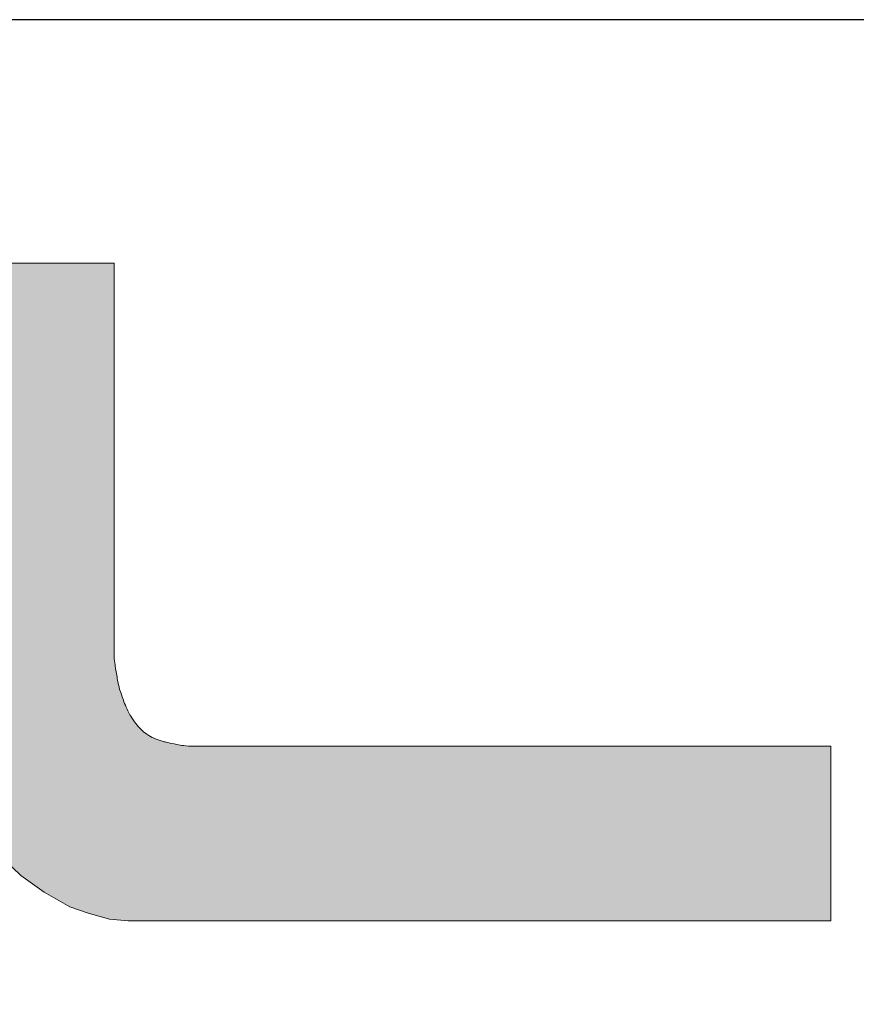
# Model space of a CAD drawing. Header units: metres. Extents: x 0 to 0.185, y 0 to 0.12.
# Tile 14 of 21: x 0.023 to 0.033, y 0.108 to 0.12. Entities that reach past the tile are written whole.
import ezdxf

# ---------------------------------------------------------------- set-up
doc = ezdxf.new("R2010")
doc.units = ezdxf.units.M
doc.header["$MEASUREMENT"] = 0
doc.layers.add('RAM_Logo_VBL', color=7, linetype='Continuous', lineweight=0, true_color=0x00a06a)
doc.layers.add('RAM_Stempel_VBL', color=7, linetype='Continuous', lineweight=25)

# ---------------------------------------------------------------- blocks, each defined once
blk = doc.blocks.new('vbl_logo')
at = {"layer": 'RAM_Logo_VBL'}
h = blk.add_hatch(color=256, dxfattribs=at)
h.dxf.hatch_style = 1
h.paths.add_polyline_path([(0.006699, -0.006502, 0.00677), (0.006866, -0.006186, 0.004695), (0.007096, -0.005725), (0.00966, 0), (0.007484, 0), (0.004835, -0.005685), (0.002044, 0), (0, 0), (0.002581, -0.005788, -0.001469), (0.002712, -0.006031, -0.002839), (0.002779, -0.006157, -0.000314), (0.00288, -0.00635, 0.007444), (0.002981, -0.006543, 0.00958), (0.003029, -0.006628, 0.003527), (0.003165, -0.006855, 0.00573), (0.003254, -0.006996, 0.00553), (0.003349, -0.007141, 0.017507), (0.003415, -0.007231, 0.011992), (0.003518, -0.007357, 0.024469), (0.003606, -0.00745, 0.017812), (0.003738, -0.007566, 0.024774), (0.00387, -0.007665, 0.020844), (0.004037, -0.007767, 0.021953), (0.00419, -0.007843, 0.023774), (0.004337, -0.007901, 0.025295), (0.004472, -0.007939, 0.027415), (0.004599, -0.00796, 0.028511), (0.004778, -0.007971, 0.025401), (0.004979, -0.00796, 0.010648), (0.005125, -0.007942, 0.015031), (0.005228, -0.007924, 0.020138), (0.005373, -0.007888, 0.041815), (0.005539, -0.007825, 0.021008), (0.00569, -0.007744, 0.013526), (0.005783, -0.007684, 0.011364), (0.005891, -0.007609, 0.026608), (0.006036, -0.007489, 0.026109), (0.00617, -0.007353, 0.018486), (0.006295, -0.007201, 0.027791), (0.006368, -0.007094, 0.003444), (0.00645, -0.006953, 0.004915), (0.006507, -0.006854, 0.001563), (0.006516, -0.006837, 0.000081)])
h.paths.add_polyline_path([(0.017687, -0.003875, 0.021935), (0.017581, -0.003819, 0.000414), (0.017334, -0.003703, 0.002459), (0.017285, -0.003681, 0.00108), (0.017174, -0.00363, 0.007474), (0.017317, -0.003543, 0.013009), (0.017397, -0.003489, 0.00105), (0.017572, -0.003365, 0.021829), (0.017599, -0.003344, 0.005377), (0.017734, -0.003226, 0.011348), (0.017821, -0.003145, 0.01348), (0.017891, -0.003073, 0.041834), (0.017949, -0.002997, 0.024973), (0.01803, -0.002858, 0.016325), (0.018087, -0.002738, 0.017014), (0.018134, -0.002618, 0.018224), (0.018169, -0.002507, 0.014817), (0.018203, -0.002367, 0.029634), (0.018235, -0.002155, 0.026056), (0.018245, -0.00191, 0.013868), (0.018238, -0.001758, 0.011045), (0.018221, -0.001567, 0.020456), (0.01819, -0.001366, 0.026685), (0.018151, -0.001215, 0.044948), (0.018105, -0.001102, 0.020796), (0.017973, -0.000873, 0.028539), (0.017817, -0.000656, 0.039677), (0.017685, -0.000516, 0.043361), (0.017507, -0.000382, 0.034269), (0.017259, -0.000249, 0.014761), (0.017017, -0.000148, 0.027346), (0.016882, -0.000105, 0.016822), (0.016614, -0.000045, 0.023963), (0.01634, -0.000006, 0.000988), (0.016059, 0.000019, 0.012853), (0.015896, 0.000029, 0.007835), (0.015627, 0.000035), (0.010199, 0.000035), (0.010199, -0.008006), (0.015627, -0.008006, 0.018097), (0.015974, -0.008014, 0.02751), (0.016201, -0.007999, 0.002371), (0.016531, -0.007956, 0.019323), (0.016571, -0.007949, 0.013934), (0.016703, -0.007917, 0.007781), (0.016935, -0.00785, 0.013556), (0.017161, -0.007774, 0.012875), (0.017394, -0.007681, 0.03184), (0.017581, -0.007587, 0.025403), (0.0178, -0.007444, 0.029787), (0.017942, -0.007326, 0.023653), (0.018105, -0.007159, 0.035679), (0.018272, -0.006941, 0.035008), (0.018409, -0.006697, 0.027744), (0.018519, -0.006429, 0.037071), (0.018574, -0.006219, 0.014328), (0.018603, -0.006032, 0.013727), (0.018623, -0.005835, 0.017823), (0.018632, -0.005581, 0.022161), (0.018623, -0.005376, 0.034083), (0.018586, -0.005143, 0.037858), (0.018523, -0.00494, 0.01206), (0.018449, -0.004766, 0.01263), (0.018371, -0.004603, 0.009029), (0.018298, -0.004467, 0.015471), (0.018251, -0.00439, 0.038404), (0.018169, -0.004282, 0.023149), (0.018013, -0.004122, 0.013466), (0.017881, -0.004005, 0.026825), (0.017811, -0.003953, 0.015855)])
h.paths.add_polyline_path([(0.015645, -0.004532, -0.037076), (0.015827, -0.004544, -0.04899), (0.015924, -0.004567, -0.009084), (0.016087, -0.004627, -0.036497), (0.016195, -0.004685, -0.021663), (0.016289, -0.004752, -0.042062), (0.016388, -0.004842, -0.050013), (0.016455, -0.004931, -0.035376), (0.016494, -0.005008, -0.040885), (0.016517, -0.005078, -0.028662), (0.016535, -0.005171, -0.029743), (0.016541, -0.005262, -0.021137), (0.016537, -0.005352, -0.019355), (0.016526, -0.00545, -0.028991), (0.016506, -0.005544, -0.023758), (0.016468, -0.005657, -0.043346), (0.016416, -0.005764, -0.049561), (0.016354, -0.005848, -0.036516), (0.016274, -0.005923, -0.040015), (0.016192, -0.005981, -0.01232), (0.016107, -0.006027, -0.015101), (0.016036, -0.006062, -0.016046), (0.015909, -0.006113, -0.038383), (0.015839, -0.006133, -0.002485), (0.015741, -0.006148, -0.02327), (0.015655, -0.006157, -0.016864), (0.015535, -0.00616), (0.012042, -0.00616), (0.012042, -0.004532)], flags=16)
h.paths.add_polyline_path([(0.012042, -0.00287), (0.012042, -0.001552), (0.015131, -0.001552, -0.010253), (0.015316, -0.00155, -0.016054), (0.015433, -0.001556, -0.004339), (0.015633, -0.001574, -0.008855), (0.015731, -0.001585, -0.060475), (0.015912, -0.001631, -0.072431), (0.016048, -0.001709, -0.054069), (0.016123, -0.001782, -0.048206), (0.016189, -0.001879, -0.032025), (0.016243, -0.001995, -0.057869), (0.016261, -0.002063, -0.03511), (0.016268, -0.002159, -0.023404), (0.016261, -0.002302, -0.018486), (0.01624, -0.002463, -0.040142), (0.016215, -0.002519, -0.011267), (0.016172, -0.002594, -0.013998), (0.016129, -0.002661, -0.030667), (0.016079, -0.002725, -0.052577), (0.015969, -0.002789, -0.042578), (0.015826, -0.002838, -0.048106), (0.015694, -0.002858, -0.004944), (0.015611, -0.002862, -0.001671), (0.015367, -0.002869, -0.005735), (0.015284, -0.002871, -0.003106), (0.015131, -0.00287)], flags=16)
h.paths.add_polyline_path([(0.02126, 0.000032), (0.01916, 0.000032), (0.01916, -0.004761), (0.019207, -0.005872), (0.01927, -0.006172), (0.019375, -0.006445), (0.019535, -0.006731), (0.019721, -0.007009), (0.019914, -0.007223), (0.020125, -0.007425), (0.020407, -0.007631), (0.020721, -0.007807), (0.020946, -0.007886), (0.021204, -0.007957), (0.021434, -0.007978), (0.029997, -0.007978), (0.029997, -0.005852), (0.022232, -0.005852, -0.021), (0.022062, -0.005838, -0.006431), (0.021877, -0.005798, -0.051692), (0.021749, -0.005755, -0.040617), (0.021661, -0.005705, -0.043368), (0.021591, -0.005649, -0.040016), (0.021526, -0.005575, -0.027882), (0.021443, -0.005452, -0.022745), (0.02137, -0.005282, -0.01469), (0.021313, -0.005101, -0.00213), (0.021275, -0.004883, -0.006672), (0.02126, -0.004761)])
h.paths.add_polyline_path([(0.042204, -0.006841), (0.037624, -0.004703), (0.037624, -0.008996)])
at = {"layer": 'RAM_Logo_VBL', "lineweight": 0}
blk.add_line((0.029997, -0.007978), (0.029997, -0.005852), dxfattribs=at)
blk.add_lwpolyline([(0.029997, -0.005852), (0.022232, -0.005852, -0.015635), (0.022105, -0.005843, -0.02499), (0.022026, -0.005831, -0.004625), (0.021894, -0.005802, -0.012794), (0.021846, -0.00579, -0.039451), (0.021749, -0.005755, -0.040617), (0.021661, -0.005705, -0.043368), (0.021591, -0.005649, -0.040016), (0.021526, -0.005575, -0.020711), (0.021463, -0.005484, -0.031675), (0.021429, -0.005421, -0.012357), (0.021389, -0.005329, -0.014484), (0.021359, -0.005248, -0.008678), (0.021324, -0.005141, -0.018707), (0.021311, -0.005091, -0.01107), (0.021307, -0.005068, -0.001585), (0.021279, -0.004906, -0.010415), (0.021272, -0.004858, -0.005261), (0.02126, -0.004761), (0.02126, 0.000032), (0.01916, 0.000032)], format="xyb", dxfattribs=at)
blk.add_lwpolyline([(0.019914, -0.007223), (0.020125, -0.007425), (0.020407, -0.007631), (0.020721, -0.007807), (0.020946, -0.007886), (0.021204, -0.007957), (0.021434, -0.007978), (0.029997, -0.007978)], dxfattribs=at)

msp = doc.modelspace()

# ---------------------------------------------------------------- linework, layer by layer
at = {"layer": 'RAM_Stempel_VBL'}
msp.add_line((0.185, 0.120222), (0, 0.120222), dxfattribs=at)

# ---------------------------------------------------------------- block references
at = {"layer": 'RAM_Logo_VBL'}
msp.add_blockref('vbl_logo', (0.002893, 0.117222), dxfattribs=at)

doc.saveas('drawing.dxf')
